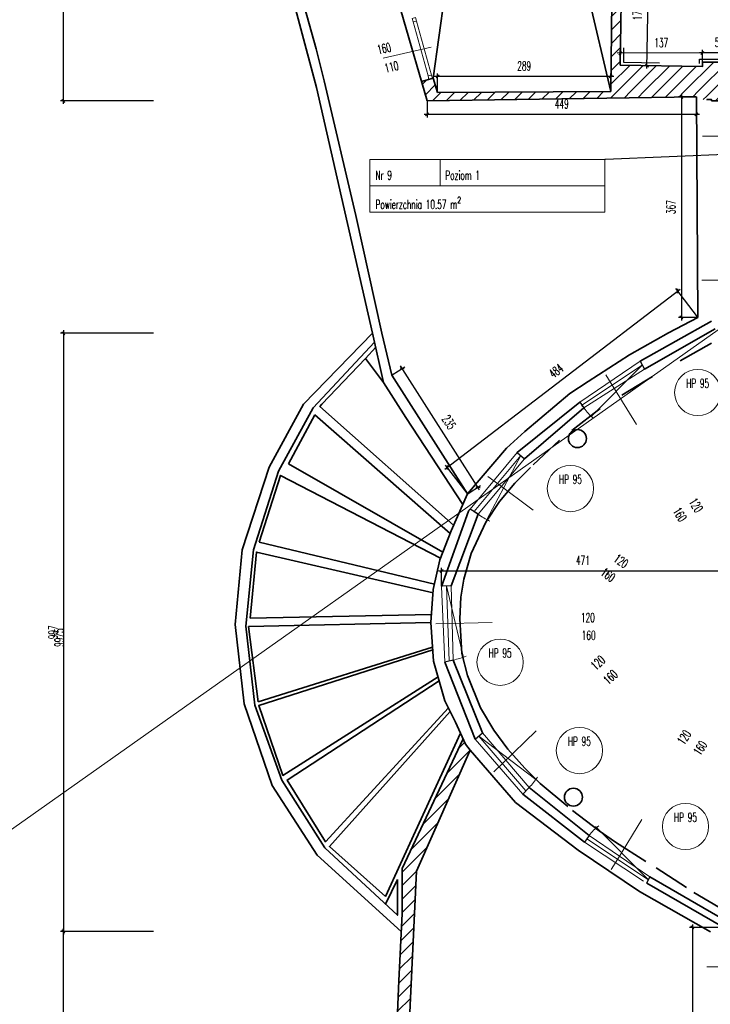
# Model space of a CAD drawing. Header units: millimetres. Extents: x 19887 to 192597, y -14203 to 39042.
# Tile 2 of 256: x 21521 to 22672, y -12069 to -10427. Entities that reach past the tile are written whole.
import ezdxf
from ezdxf import colors
from ezdxf.entities.mleader import LeaderData, LeaderLine
from ezdxf.math import Vec2, Vec3

# ---------------------------------------------------------------- set-up
doc = ezdxf.new("R2010")
doc.units = ezdxf.units.MM
doc.linetypes.add('ACAD_ISO03W100', pattern=[30, 12, -18])
doc.layers.get('Defpoints').update_dxf_attribs({"color": 4})
for name, color, linetype, lineweight in [('Basen_rzut_poziom_1_obrys', 252, 'Continuous', 35), ('Okna', 252, 'Continuous', 5), ('Schody', 252, 'Continuous', 5), ('Tabela', 1, 'Continuous', 0)]:
    doc.layers.add(name, color=color, linetype=linetype, lineweight=lineweight)
for name, color, linetype in [('Opis', 252, 'Continuous'), ('Sufit podwieszany', 252, 'Continuous'), ('Wymiarowanie', 3, 'Continuous'), ('Wypełnienie', 252, 'Continuous')]:
    doc.layers.add(name, color=color, linetype=linetype)
doc.styles.add('ROMANS', font='romans.shx', dxfattribs={"width": 0.6})
doc.styles.get("Standard").update_dxf_attribs({"font": 'arial.ttf'})
doc.dimstyles.new('000001FB70622F18', dxfattribs={"dimtxt": 20, "dimasz": 5, "dimexe": 5, "dimexo": 1, "dimgap": 20, "dimtad": 1, "dimtoh": 1, "dimdec": 0, "dimtxsty": 'Standard', "dimblk": 'OBLIQUE', "dimcen": 0, "dimdle": 5, "dimclrd": 252, "dimclre": 252, "dimclrt": 252, "dimadec": 0, "dimazin": 0, "dimtfac": 1, "dimtdec": 0, "dimtmove": 0, "dimatfit": 3, "dimldrblk": 'OBLIQUE', "dimfxl": 150, "dimfxlon": 1, "dimlwd": 25, "dimlwe": 25, "dimarcsym": 1})
pattern_1 = [(45, (3252.028, -2175.285), (-11.22532, 11.22532), [])]

# ---------------------------------------------------------------- blocks, each defined once
blk = doc.blocks.new('_Oblique')
at = {"color": 0, "linetype": 'ByBlock', "lineweight": -2}
blk.add_line((-0.5, -0.5), (0.5, 0.5), dxfattribs=at)
blk = doc.blocks.new('*D748')
at = {"layer": 'Defpoints', "color": 0}
for p in [(-247.8, -4610), (-247.7, -4625.2), (-190.7, -4625.2)]:
    blk.add_point(p, dxfattribs=at)
at = {"layer": 'Wymiarowanie', "color": 252, "linetype": 'Continuous', "lineweight": 25}
for p, q in [((-185.8, -4609.8), (-252.8, -4610.1)), ((-247.8, -4624.2), (-247.8, -4605)), ((-190.7, -4624.2), (-190.8, -4604.8))]:
    blk.add_line(p, q, dxfattribs=at)
at = {"layer": 'Wymiarowanie', "color": 252, "linetype": 'ByBlock', "lineweight": 25, "xscale": 5, "yscale": 5, "zscale": 5}
for p, rotation in [((-247.8, -4610), 180.2415269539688), ((-190.8, -4609.8), 0.2415269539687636)]:
    blk.add_blockref('_Oblique', p, dxfattribs=dict(at, rotation=rotation))
at = {"layer": 'Wymiarowanie', "color": 252, "insert": (-219.4, -4592.4), "char_height": 15, "attachment_point": 5, "rotation": 0.2415, "style": 'ROMANS'}
blk.add_mtext('57', dxfattribs=at)
blk = doc.blocks.new('*D749')
at = {"layer": 'Defpoints', "color": 0}
for p in [(-384.7, -4610.6), (-247.7, -4625.2), (-384.6, -4630.4)]:
    blk.add_point(p, dxfattribs=at)
at = {"layer": 'Wymiarowanie', "color": 252, "linetype": 'Continuous', "lineweight": 25}
for p, q in [((-242.8, -4610), (-389.7, -4610.6)), ((-384.6, -4629.4), (-384.7, -4605.6)), ((-247.8, -4624.2), (-247.8, -4605))]:
    blk.add_line(p, q, dxfattribs=at)
at = {"layer": 'Wymiarowanie', "color": 252, "linetype": 'ByBlock', "lineweight": 25, "xscale": 5, "yscale": 5, "zscale": 5}
for p, rotation in [((-384.7, -4610.6), 180.2415269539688), ((-247.8, -4610), 0.2415269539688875)]:
    blk.add_blockref('_Oblique', p, dxfattribs=dict(at, rotation=rotation))
at = {"layer": 'Wymiarowanie', "color": 252, "insert": (-316.3, -4592.8), "char_height": 15, "attachment_point": 5, "rotation": 0.2415, "style": 'ROMANS'}
blk.add_mtext('137', dxfattribs=at)
blk = doc.blocks.new('*D750')
at = {"layer": 'Defpoints', "color": 0}
for p in [(-381.8, -4456.7), (-337.3, -4457.4), (-384.6, -4630.4)]:
    blk.add_point(p, dxfattribs=at)
at = {"layer": 'Wymiarowanie', "color": 252, "linetype": 'Continuous', "lineweight": 25}
for p, q in [((-380.8, -4456.7), (-332.3, -4457.5)), ((-340.2, -4636.1), (-337.2, -4452.4)), ((-383.6, -4630.4), (-335.1, -4631.2))]:
    blk.add_line(p, q, dxfattribs=at)
at = {"layer": 'Wymiarowanie', "color": 252, "linetype": 'ByBlock', "lineweight": 25, "xscale": 5, "yscale": 5, "zscale": 5}
for p, rotation in [((-337.3, -4457.4), 89.07739313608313), ((-340.1, -4631.1), 269.0773931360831)]:
    blk.add_blockref('_Oblique', p, dxfattribs=dict(at, rotation=rotation))
at = {"layer": 'Wymiarowanie', "color": 252, "insert": (-356.2, -4544), "char_height": 15, "attachment_point": 5, "rotation": 89.0774, "style": 'ROMANS'}
blk.add_mtext('174', dxfattribs=at)
blk = doc.blocks.new('*D778')
at = {"layer": 'Defpoints', "color": 0}
for p in [(-1313, -417.2), (-336.9, -417.2), (-706.6, -4690.1)]:
    blk.add_point(p, dxfattribs=at)
at = {"layer": 'Wymiarowanie', "color": 252, "linetype": 'Continuous', "lineweight": 25}
for p, q in [((-1163, -417.2), (-1318, -417.2)), ((-1313, -4695.1), (-1313, -412.2)), ((-1163, -4690.1), (-1318, -4690.1))]:
    blk.add_line(p, q, dxfattribs=at)
at = {"layer": 'Wymiarowanie', "color": 252, "linetype": 'ByBlock', "lineweight": 25, "xscale": 5, "yscale": 5, "zscale": 5}
for p, rotation in [((-1313, -417.2), 90.00000000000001), ((-1313, -4690.1), 270)]:
    blk.add_blockref('_Oblique', p, dxfattribs=dict(at, rotation=rotation))
at = {"layer": 'Wymiarowanie', "color": 252, "insert": (-1330.5, -2553.6), "char_height": 15, "attachment_point": 5, "rotation": 90, "style": 'ROMANS'}
blk.add_mtext('4273', dxfattribs=at)
blk = doc.blocks.new('*D935')
at = {"layer": 'Defpoints', "color": 0}
for p in [(-211.8, -6067.9), (-264.5, -6418), (-209.7, -6418)]:
    blk.add_point(p, dxfattribs=at)
at = {"layer": 'Wymiarowanie', "color": 252, "linetype": 'Continuous', "lineweight": 25}
for p, q in [((-212.8, -6067.9), (-269.5, -6067.9)), ((-264.5, -6062.9), (-264.5, -6423)), ((-210.7, -6418), (-269.5, -6418))]:
    blk.add_line(p, q, dxfattribs=at)
at = {"layer": 'Wymiarowanie', "color": 252, "linetype": 'ByBlock', "lineweight": 25, "xscale": 5, "yscale": 5, "zscale": 5}
for p, rotation in [((-264.5, -6067.9), 90.00000000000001), ((-264.5, -6418), 270)]:
    blk.add_blockref('_Oblique', p, dxfattribs=dict(at, rotation=rotation))
at = {"layer": 'Wymiarowanie', "color": 252, "insert": (-282, -6242.9), "char_height": 15, "attachment_point": 5, "rotation": 90, "style": 'ROMANS'}
blk.add_mtext('350', dxfattribs=at)
blk = doc.blocks.new('*D934')
at = {"layer": 'Defpoints', "color": 0}
for p in [(-706.6, -4690.1), (-257.6, -4683.4), (-706.6, -4712.4)]:
    blk.add_point(p, dxfattribs=at)
at = {"layer": 'Wymiarowanie', "color": 252, "linetype": 'Continuous', "lineweight": 25}
for p, q in [((-706.6, -4691.1), (-706.6, -4717.4)), ((-257.6, -4684.4), (-257.6, -4717.4)), ((-252.6, -4712.4), (-711.6, -4712.4))]:
    blk.add_line(p, q, dxfattribs=at)
at = {"layer": 'Wymiarowanie', "color": 252, "linetype": 'ByBlock', "lineweight": 25, "xscale": 5, "yscale": 5, "zscale": 5, "rotation": 180}
blk.add_blockref('_Oblique', (-706.6, -4712.4), dxfattribs=at)
at = {"layer": 'Wymiarowanie', "color": 252, "linetype": 'ByBlock', "lineweight": 25, "xscale": 5, "yscale": 5, "zscale": 5}
blk.add_blockref('_Oblique', (-257.6, -4712.4), dxfattribs=at)
at = {"layer": 'Wymiarowanie', "color": 252, "insert": (-482.1, -4694.9), "char_height": 15, "attachment_point": 5, "style": 'ROMANS'}
blk.add_mtext('449', dxfattribs=at)
blk = doc.blocks.new('*D947')
at = {"layer": 'Defpoints', "color": 0}
for p in [(-257.6, -4683.4), (-282.8, -5050.9), (-255.2, -5050.9)]:
    blk.add_point(p, dxfattribs=at)
at = {"layer": 'Wymiarowanie', "color": 252, "linetype": 'Continuous', "lineweight": 25}
for p, q in [((-282.8, -4678.4), (-282.8, -5055.9)), ((-258.6, -4683.4), (-287.8, -4683.4)), ((-256.2, -5050.9), (-287.8, -5050.9))]:
    blk.add_line(p, q, dxfattribs=at)
at = {"layer": 'Wymiarowanie', "color": 252, "linetype": 'ByBlock', "lineweight": 25, "xscale": 5, "yscale": 5, "zscale": 5}
for p, rotation in [((-282.8, -4683.4), 90.00000000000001), ((-282.8, -5050.9), 270)]:
    blk.add_blockref('_Oblique', p, dxfattribs=dict(at, rotation=rotation))
at = {"layer": 'Wymiarowanie', "color": 252, "insert": (-300.3, -4867.1), "char_height": 15, "attachment_point": 5, "rotation": 90, "style": 'ROMANS'}
blk.add_mtext('367', dxfattribs=at)
blk = doc.blocks.new('*D946')
at = {"layer": 'Defpoints', "color": 0}
for p in [(-288.9, -5006.9), (-255.2, -5050.9), (-639.3, -5345)]:
    blk.add_point(p, dxfattribs=at)
at = {"layer": 'Wymiarowanie', "color": 252, "linetype": 'Continuous', "lineweight": 25}
for p, q in [((-676.9, -5304.1), (-284.9, -5003.8)), ((-255.8, -5050.1), (-292, -5002.9)), ((-639.9, -5344.2), (-676, -5297.1))]:
    blk.add_line(p, q, dxfattribs=at)
at = {"layer": 'Wymiarowanie', "color": 252, "linetype": 'ByBlock', "lineweight": 25, "xscale": 5, "yscale": 5, "zscale": 5}
for p, rotation in [((-288.9, -5006.9), 37.45126171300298), ((-673, -5301.1), 217.451261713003)]:
    blk.add_blockref('_Oblique', p, dxfattribs=dict(at, rotation=rotation))
at = {"layer": 'Wymiarowanie', "color": 252, "insert": (-491.6, -5140.1), "char_height": 15, "attachment_point": 5, "rotation": 37.4513, "style": 'ROMANS'}
blk.add_mtext('484', dxfattribs=at)
blk = doc.blocks.new('*D944')
at = {"layer": 'Defpoints', "color": 0}
for p in [(-748.2, -5136.1), (-765.5, -5147.2), (-639.3, -5345)]:
    blk.add_point(p, dxfattribs=at)
at = {"layer": 'Wymiarowanie', "color": 252, "linetype": 'Continuous', "lineweight": 25}
for p, q in [((-764.7, -5146.7), (-744, -5133.4)), ((-619.3, -5338.2), (-750.9, -5131.9)), ((-638.4, -5344.5), (-617.7, -5331.3))]:
    blk.add_line(p, q, dxfattribs=at)
at = {"layer": 'Wymiarowanie', "color": 252, "linetype": 'ByBlock', "lineweight": 25, "xscale": 5, "yscale": 5, "zscale": 5}
for p, rotation in [((-748.2, -5136.1), 122.5451466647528), ((-621.9, -5334), 302.5451466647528)]:
    blk.add_blockref('_Oblique', p, dxfattribs=dict(at, rotation=rotation))
at = {"layer": 'Wymiarowanie', "color": 252, "insert": (-670.3, -5225.6), "char_height": 15, "attachment_point": 5, "rotation": 302.5451, "style": 'ROMANS'}
blk.add_mtext('235', dxfattribs=at)
blk = doc.blocks.new('*D940')
at = {"layer": 'Defpoints', "color": 0}
for p in [(-797.7, -5077.2), (-1313, -6074.7), (-749.9, -6074.7)]:
    blk.add_point(p, dxfattribs=at)
at = {"layer": 'Wymiarowanie', "color": 252, "linetype": 'Continuous', "lineweight": 25}
for p, q in [((-1313, -5072.2), (-1313, -6079.7)), ((-1163, -5077.2), (-1318, -5077.2)), ((-1163, -6074.7), (-1318, -6074.7))]:
    blk.add_line(p, q, dxfattribs=at)
at = {"layer": 'Wymiarowanie', "color": 252, "linetype": 'ByBlock', "lineweight": 25, "xscale": 5, "yscale": 5, "zscale": 5}
for p, rotation in [((-1313, -5077.2), 90.00000000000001), ((-1313, -6074.7), 270)]:
    blk.add_blockref('_Oblique', p, dxfattribs=dict(at, rotation=rotation))
at = {"layer": 'Wymiarowanie', "color": 252, "insert": (-1330.5, -5575.9), "char_height": 15, "attachment_point": 5, "rotation": 90, "style": 'ROMANS'}
blk.add_mtext('997', dxfattribs=at)
blk = doc.blocks.new('*D939')
at = {"layer": 'Defpoints', "color": 0}
for p in [(-211.3, -5473.6), (-682.5, -5499.1), (-211.3, -6055.1)]:
    blk.add_point(p, dxfattribs=at)
at = {"layer": 'Wymiarowanie', "color": 252, "linetype": 'Continuous', "lineweight": 25}
for p, q in [((-687.5, -5473.6), (-206.3, -5473.6)), ((-682.5, -5498.1), (-682.5, -5468.6)), ((-211.3, -5623.6), (-211.3, -5468.6))]:
    blk.add_line(p, q, dxfattribs=at)
at = {"layer": 'Wymiarowanie', "color": 252, "linetype": 'ByBlock', "lineweight": 25, "xscale": 5, "yscale": 5, "zscale": 5, "rotation": 180}
blk.add_blockref('_Oblique', (-682.5, -5473.6), dxfattribs=at)
at = {"layer": 'Wymiarowanie', "color": 252, "linetype": 'ByBlock', "lineweight": 25, "xscale": 5, "yscale": 5, "zscale": 5}
blk.add_blockref('_Oblique', (-211.3, -5473.6), dxfattribs=at)
at = {"layer": 'Wymiarowanie', "color": 252, "insert": (-446.9, -5456.1), "char_height": 15, "attachment_point": 5, "style": 'ROMANS'}
blk.add_mtext('471', dxfattribs=at)
blk = doc.blocks.new('*D959')
at = {"layer": 'Defpoints', "color": 0}
for p in [(-1313, -6074.7), (-749.9, -6074.7), (-765.1, -6421.3)]:
    blk.add_point(p, dxfattribs=at)
at = {"layer": 'Wymiarowanie', "color": 252, "linetype": 'Continuous', "lineweight": 25}
for p, q in [((-1313, -6426.3), (-1313, -6069.7)), ((-1163, -6074.7), (-1318, -6074.7)), ((-1163, -6421.3), (-1318, -6421.3))]:
    blk.add_line(p, q, dxfattribs=at)
at = {"layer": 'Wymiarowanie', "color": 252, "linetype": 'ByBlock', "lineweight": 25, "xscale": 5, "yscale": 5, "zscale": 5}
for p, rotation in [((-1313, -6074.7), 90.00000000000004), ((-1313, -6421.3), 270.0000000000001)]:
    blk.add_blockref('_Oblique', p, dxfattribs=dict(at, rotation=rotation))
at = {"layer": 'Wymiarowanie', "color": 252, "insert": (-1330.5, -6248), "char_height": 15, "attachment_point": 5, "rotation": 90, "style": 'ROMANS'}
blk.add_mtext('347', dxfattribs=at)
blk = doc.blocks.new('*D1016')
at = {"layer": 'Defpoints', "color": 0}
for p in [(-689.1, -4649.2), (-689.1, -4676.2), (-400.4, -4674.2)]:
    blk.add_point(p, dxfattribs=at)
at = {"layer": 'Wymiarowanie', "color": 252, "linetype": 'Continuous', "lineweight": 25}
for p, q in [((-689.1, -4675.2), (-689.1, -4644.2)), ((-400.4, -4673.2), (-400.4, -4644.2)), ((-395.4, -4649.2), (-694.1, -4649.2))]:
    blk.add_line(p, q, dxfattribs=at)
at = {"layer": 'Wymiarowanie', "color": 252, "linetype": 'ByBlock', "lineweight": 25, "xscale": 5, "yscale": 5, "zscale": 5, "rotation": 180}
blk.add_blockref('_Oblique', (-689.1, -4649.2), dxfattribs=at)
at = {"layer": 'Wymiarowanie', "color": 252, "linetype": 'ByBlock', "lineweight": 25, "xscale": 5, "yscale": 5, "zscale": 5}
blk.add_blockref('_Oblique', (-400.4, -4649.2), dxfattribs=at)
at = {"layer": 'Wymiarowanie', "color": 252, "insert": (-544.8, -4631.7), "char_height": 15, "attachment_point": 5, "style": 'ROMANS'}
blk.add_mtext('289', dxfattribs=at)
blk = doc.blocks.new('G$CF5E15B28')
at = {"layer": 'Wypełnienie'}
h = blk.add_hatch(dxfattribs=at)
h.set_pattern_fill('ANSI31', color=253, scale=5, angle=90)
h.set_pattern_definition(pattern_1)
h.paths.add_polyline_path([(1315.6, -6425.8), (1315.6, -6421.3), (83.7, -6430.3), (-170.6, -6431), (-170.6, -6417.4), (-209.7, -6418), (-209.7, -6396.4), (-210.8, -6396.4), (-210.8, -6392), (-220.5, -6392), (-220.5, -6393.7), (-226.3, -6393.7), (-226.3, -6417), (-554.5, -6419.4), (-565.6, -6419.5), (-574.8, -6475.5), (-569.1, -6475.5), (-563.1, -6462.5), (-558.1, -6475.5), (-553.1, -6488.5), (-548.1, -6475.5), (-543.1, -6475.5), (-219.9, -6473.5), (-219.8, -6505.6), (-214.1, -6505.6), (-208.1, -6492.6), (-203.1, -6505.6), (-198.1, -6518.6), (-193.1, -6505.6), (-185.6, -6505.2), (-185.7, -6473.2), (292.8, -6469.2), (293, -6507.3), (295.7, -6507.3), (298.7, -6500.9), (301.1, -6507.3), (303.6, -6513.6), (306, -6507.3), (309.2, -6507.1), (309.2, -6469.1), (787.3, -6462.7), (787.3, -6507.3), (789.2, -6507.3), (792.1, -6500.9), (794.6, -6507.3), (797, -6513.6), (799.5, -6507.3), (802.6, -6507.1), (802.6, -6461.9), (1315.6, -6459.9)])
h.paths.add_polyline_path([(1592, -6423.6), (1496.3, -6423.6), (1496.3, -6444.3), (1483.9, -6444.3), (1483.9, -6456), (1438.3, -6456), (1438.3, -6451.3), (1392.8, -6451.3), (1392.8, -6445.2), (1383, -6445.2), (1383, -6425.8), (1315.6, -6425.8), (1315.6, -6459.9), (1348.9, -6459.9), (1348.9, -6479.3), (1358.7, -6479.3), (1358.7, -6485.5), (1404.2, -6485.5), (1404.2, -6490.1), (1510.2, -6490.1), (1510.1, -6525.5), (1515.8, -6525.5), (1521.7, -6512.5), (1526.7, -6525.5), (1531.7, -6538.5), (1536.7, -6525.5), (1544.3, -6525.1), (1544.3, -6473), (1561.8, -6473), (1561.8, -6455.9), (1592, -6457)])
h.paths.add_polyline_path([(-724.6, -5974), (-634.7, -5772.6), (-642.5, -5762.3), (-646.6, -5753.4), (-748.5, -5969.9), (-748.5, -6044.9), (-753.7, -6157), (-765.1, -6421.3), (-745.4, -6421.7)])
h.paths.add_polyline_path([(108.9, -4624), (80.7, -4624), (81.6, -4637.3), (-190.7, -4637.9), (-190.7, -4625.2), (-247.7, -4625.2), (-247.7, -4632.7), (-384.6, -4630.4), (-381.8, -4456.7), (-409.3, -4456.7), (-408.3, -4356), (-380.3, -4356.4), (-374.8, -3966), (-403.4, -3966), (-402, -3864.7), (-374.3, -3865.4), (-368, -3433.4), (-397.8, -3433.7), (-397.3, -3383.2), (-413.3, -3383), (-413.9, -3449.9), (-384.3, -3449.6), (-390, -3849), (-417.7, -3848.3), (-419.6, -3982), (-391, -3982), (-396.1, -4340.2), (-424.1, -4339.8), (-425.4, -4472.6), (-398, -4472.7), (-400.2, -4658.2), (-400.4, -4668.2), (-400.4, -4674.2), (-240.5, -4673.1), (-240.5, -4687.8), (-232.4, -4687.8), (-232.4, -4689.7), (-212.4, -4689.7), (-212.4, -4685.8), (-210.5, -4685.8), (-210.5, -4664.4), (108.9, -4664.4)])
h = blk.add_hatch(dxfattribs=at)
h.set_pattern_fill('ANSI31', color=253, scale=5, angle=90)
h.set_pattern_definition(pattern_1)
h.paths.add_polyline_path([(-257.6, -4683.4), (-257.6, -4687.9), (-240.4, -4687.8), (-240.5, -4673.1), (-689.1, -4676.2), (-696.3, -4652.1), (-715.9, -4657.7), (-706.6, -4690.1)])
at = {"layer": 'Basen_rzut_poziom_1_obrys', "color": 253}
for p, q in [((-400.4, -4674.2, 0), (-924.7, -2459.4, 0)), ((-696.3, -4652.1, 0), (-395.6, -2459.5, 0)), ((-351.7, -5123.7, 0), (-232.5, -5057.1, 0)), ((-344.4, -5137, 0), (-226.7, -5070, 0)), ((-556.8, -5276, 0), (-452.1, -5192, 0)), ((-544.2, -5286.8, 0), (-445.2, -5201.9, 0)), ((-682.5, -5499.5, 0), (-637.8, -5374.1, 0)), ((-621.8, -5378.9, 0), (-666.5, -5498.4, 0)), ((-626.5, -5754.1, 0), (-676.9, -5625.5, 0)), ((-663.4, -5622.3, 0), (-614.3, -5743.6, 0)), ((-536.8, -5834.5, 0), (-436.3, -5914.6, 0)), ((-444.5, -5926, 0), (-547.2, -5845.7, 0)), ((-335.2, -5983.4, 0), (-211.3, -6055.1, 0)), ((-211.8, -6067.9, 0), (-340.5, -5994, 0))]:
    blk.add_line(p, q, dxfattribs=at)
at = {"layer": 'Basen_rzut_poziom_1_obrys', "color": 253, "elevation": 0}
for points in [[(-797.7, -5077.2), (-891.2, -4667.6), (-949.8, -4446.4)], [(-706.6, -4690.1), (-825.2, -4282.3), (-869.4, -4118.4), (-895, -3986.9), (-914.3, -3873.6), (-939.7, -3645.2), (-947.6, -3496.5), (-949.4, -3386.6), (-950.2, -3213.9), (-951.2, -2889.3), (-950.3, -2580.4), (-944.5, -2342.8), (-941, -2239), (-941, -2239)], [(-359.8, -2443.8), (-359.8, -2529), (-387.2, -2529), (-388.6, -2629.2), (-360.4, -2629.1), (-363.9, -3067.5), (-391.3, -3066.9), (-392.6, -3167.8), (-365.3, -3167.8), (-366.8, -3333.6), (-396.8, -3332.7), (-397.8, -3433.7), (-368, -3433.4), (-374.3, -3865.4), (-402, -3864.7), (-403.4, -3966), (-374.8, -3966), (-380.3, -4356.4), (-408.3, -4356), (-409.3, -4456.7), (-381.8, -4456.7), (-384.6, -4630.4)], [(-375.8, -2459.5), (-375.8, -2513), (-403, -2513), (-404.8, -2645.3), (-376.6, -2645.2), (-379.8, -3051.2), (-407.1, -3050.6), (-408.9, -3183.8), (-381.5, -3183.8), (-382.7, -3317.1), (-412.6, -3316.2), (-413.9, -3449.9), (-384.3, -3449.6), (-390, -3849), (-417.7, -3848.3), (-419.6, -3982), (-391, -3982), (-396.1, -4340.2), (-424.1, -4339.8), (-425.4, -4472.6), (-398, -4472.7), (-400.4, -4674.2)], [(-1106.1, -3459.8), (-1074.6, -3744.6), (-1059.9, -3881.1), (-1047.2, -3980.9), (-1036.7, -4073.7), (-986.3, -4261.3), (-923.6, -4487.6), (-891.7, -4603), (-878.2, -4656.7), (-825.7, -4881.2), (-782.3, -5077.2), (-765.5, -5147.2)], [(-384.6, -4630.4), (-247.7, -4632.7), (-247.7, -4625.2), (-190.7, -4625.2), (-190.7, -4637.9), (81.6, -4637.3), (80.7, -4624), (108.9, -4624)], [(-716, -4657.8), (-696.3, -4652.1), (-689.1, -4676.2)], [(-689.1, -4676.2), (-400.4, -4674.2)], [(-706.6, -4690.1), (-257.6, -4683.4)], [(-257.6, -4683.4), (-255.2, -5050.9), (-304, -5076.8), (-369.1, -5113.1), (-438.2, -5157.6), (-468.7, -5177.9), (-543.9, -5241.1), (-574.5, -5269), (-639.3, -5345)], [(-212.4, -4689.7), (-232.4, -4689.7), (-232.4, -4687.8), (-240.5, -4687.8), (-240.5, -4687.8)], [(-797.7, -5077.2), (-912.7, -5195.5), (-969.8, -5300.5), (-1014.9, -5438.2), (-1026.6, -5562.8), (-1011.6, -5695), (-964.9, -5831.1), (-889.8, -5947.4), (-749.9, -6074.7)], [(-797.7, -5077.2), (-779.4, -5159.3), (-742.4, -5217.7), (-647.1, -5362.6)], [(-1008.6, -5565.5), (-996.1, -5438.3), (-954.2, -5307.3), (-896.6, -5201.9), (-794.4, -5092)], [(-809.2, -5119.3), (-792.4, -5100.8)], [(-881.9, -5195.7), (-809.2, -5119.3)], [(-809.2, -5119.3), (-779.4, -5159.3)], [(-765.5, -5147.2), (-639.3, -5345)], [(-881.9, -5195.7), (-885.3, -5199.5), (-662.6, -5397.5)], [(-938, -5294.9), (-894, -5213.1)], [(-894, -5213.1), (-668.4, -5411)], [(-680.7, -5442.3), (-938, -5294.9)], [(-986.5, -5425.4), (-950.8, -5314.4), (-684.6, -5452.5)], [(-639.3, -5345), (-666.6, -5406.5), (-685.7, -5455.2), (-696.3, -5504.3), (-700.4, -5559.6), (-696.1, -5624), (-677, -5690), (-659.5, -5725.6), (-642.5, -5762.3), (-634.7, -5772.6)], [(-986.5, -5425.4), (-694.4, -5495.7)], [(-1001.5, -5552.2), (-991.1, -5442.3), (-696.7, -5510.1)], [(-1001.5, -5552.2), (-699.4, -5546.3)], [(-700.4, -5559.6), (-1004.5, -5566.3)], [(-1008.6, -5565.5), (-993.7, -5697.3), (-948.8, -5822.5), (-877.4, -5935.2), (-756.2, -6047.6), (-756.2, -5988)], [(-988.3, -5691.8), (-1004.5, -5566.3)], [(-988.3, -5691.8), (-697.7, -5600.5)], [(-697.3, -5605.4), (-987.3, -5698), (-947, -5814.6), (-688.5, -5650)], [(-686.5, -5657), (-940.1, -5822.3), (-876.3, -5925.2), (-671.1, -5702)], [(-668.3, -5707.8), (-869.4, -5932.9), (-776.2, -6016.5)], [(-651, -5743.9), (-776.2, -6016.5)], [(-765.1, -6421.3), (-753.7, -6157), (-748.5, -6044.9), (-748.5, -5969.9), (-646.6, -5753.4)], [(-634.7, -5772.6), (-724.6, -5974), (-745.4, -6421.7), (-745.4, -6421.7)], [(-634.7, -5772.6), (-559.1, -5859.9), (-455.1, -5939.1), (-352.6, -6007.9), (-234.1, -6075.1)], [(-775.9, -6029.3), (-756.2, -5988)]]:
    blk.add_lwpolyline(points, dxfattribs=at)
at = {"layer": 'Basen_rzut_poziom_1_obrys', "color": 253, "linetype": 'ACAD_ISO03W100', "ltscale": 5, "elevation": 0}
blk.add_lwpolyline([(-232.3, -5093.8), (-330.9, -5149.5), (-418.1, -5202.7), (-485.9, -5255.8), (-534.3, -5301.1), (-560.5, -5327.5), (-585.9, -5357.9), (-608.7, -5392.1), (-633.1, -5444.5), (-645.4, -5487.1), (-650.3, -5517.4), (-652.3, -5553.3), (-648.5, -5611.1), (-639.6, -5648.2), (-617.6, -5701.6), (-595.6, -5739), (-572.1, -5770.6), (-543.8, -5802.5), (-518.4, -5827.9), (-464.2, -5873), (-419.8, -5906.7), (-392.6, -5925.6), (-324.6, -5968.8), (-262.1, -6009.5), (-210.8, -6039.6)], dxfattribs=at)
at = {"layer": 'Basen_rzut_poziom_1_obrys', "color": 253}
for centre in [(-456.1, -5252.9, 0), (-462.8, -5850.8, 0)]:
    blk.add_circle(centre, 15, dxfattribs=at)
at = {"layer": 'Okna', "color": 253}
for p, q in [((-452.1, -5192, 0), (-351.7, -5123.7, 0)), ((-344.4, -5137, 0), (-445.2, -5201.9, 0)), ((-634.9, -5370.6, 0), (-556.8, -5276, 0)), ((-621.8, -5378.9, 0), (-544.2, -5286.8, 0)), ((-666.5, -5498.4, 0), (-663.4, -5622.3, 0)), ((-676.9, -5625.5, 0), (-682.5, -5499.5, 0)), ((-614.3, -5743.6, 0), (-536.8, -5834.5, 0)), ((-547.2, -5845.7, 0), (-626.5, -5754.1, 0)), ((-345.7, -5991, 0), (-444.5, -5926, 0)), ((-436.3, -5914.6, 0), (-335.2, -5983.4, 0))]:
    blk.add_line(p, q, dxfattribs=at)
at = {"layer": 'Okna', "color": 253, "extrusion": (1.61893e-07, 8.64548e-08, 1), "elevation": 0}
for points in [[(-731.6, -4552.5), (-725.8, -4551), (-724.3, -4556.8), (-730.1, -4558.3)], [(-705.1, -4648.4), (-699.3, -4646.8), (-697.8, -4652.7), (-703.6, -4654.2)]]:
    blk.add_lwpolyline(points, close=True, dxfattribs=at)
at = {"layer": 'Okna', "color": 253, "elevation": 0}
for points in [[(-705.1, -4648.4), (-730.1, -4558.3)], [(-699.3, -4646.8), (-724.3, -4556.8)], [(-780.1, -4618.6), (-699.7, -4600.4)], [(-217.6, -4748.6), (-247.6, -4748.6)], [(-218.4, -4988.8), (-248.4, -4988.8)], [(-448.7, -5197), (-348, -5130.3)], [(-433, -5216.1), (-348, -5130.3)], [(-408.7, -5146.5), (-357.6, -5229.7)], [(-628.3, -5374.7), (-550.5, -5281.4)], [(-607.2, -5388.1), (-550.5, -5281.4)], [(-589.4, -5328.1), (-605.5, -5316.2)], [(-589.4, -5328.1), (-529.6, -5372.3)], [(-674.5, -5498.7), (-670.1, -5623.9)], [(-674.5, -5498.7), (-645.8, -5618.1)], [(-692.3, -5561.6), (-598.4, -5559.4)], [(-581.2, -5794.5), (-524.6, -5740.4)], [(-620.4, -5748.8), (-542, -5840.1)], [(-620.4, -5748.8), (-525.4, -5821.5)], [(-581.2, -5794.5), (-595.6, -5808.3)], [(-389.1, -5954.5), (-348.5, -5888.1)], [(-425.9, -5899.9), (-337.8, -5988.7)], [(-440.4, -5920.3), (-337.8, -5988.7)], [(-389.1, -5954.5), (-399.6, -5971.6)], [(-210.4, -6133.5), (-240.4, -6133.5)]]:
    blk.add_lwpolyline(points, dxfattribs=at)
at = {"layer": 'Okna', "color": 253}
for centre in [(-255.5, -5176.1, 0), (-467.7, -5336.2, 0), (-584.9, -5625.8, 0), (-452.8, -5773, 0), (-275.9, -5899.7, 0)]:
    blk.add_circle(centre, 38.6, dxfattribs=at)
for centre, radius, start, end in [((-348, -5130.3, 0), 120.7, 216.3449, 227.6366), ((-547.8, -5277.8, 0), 125.2, 233.8131, 244.3558), ((-710.7, -5418.3, 0), 209.4, 283.0521, 289.3318), ((-605.1, -5763.3, 0), 98.7, 313.7793, 326.7655), ((-378.5, -5955.8, 0), 71.1, 126.2336, 144.5576)]:
    blk.add_arc(centre, radius, start, end, dxfattribs=at)
at = {"layer": 'Opis', "color": 253}
for p, q in [((-351.7, -5123.7, 0), (-344.4, -5137, 0)), ((-637.8, -5374.1, 0), (-634.9, -5370.6, 0)), ((-666.5, -5498.4, 0), (-682.5, -5499.1, 0)), ((-663.4, -5622.3, 0), (-676.9, -5625.5, 0))]:
    blk.add_line(p, q, dxfattribs=at)
at = {"layer": 'Opis', "color": 253, "elevation": 0}
for points in [[(-452.1, -5192), (-445.2, -5201.9)], [(-446.9, -5199.6), (-448.7, -5197)], [(-556.8, -5276), (-544.2, -5286.8)], [(-621.8, -5378.9), (-634.9, -5370.6)], [(-628.3, -5374.7), (-621.8, -5378.9)], [(-626.5, -5754.1), (-614.3, -5743.6)], [(-547.2, -5845.7), (-536.8, -5834.5)], [(-436.3, -5914.6), (-444.5, -5926)], [(-340.5, -5994), (-335.2, -5983.4)]]:
    blk.add_lwpolyline(points, dxfattribs=at)
at = {"layer": 'Sufit podwieszany', "color": 253, "linetype": 'ACAD_ISO03W100', "ltscale": 5, "elevation": 0}
for points in [[(-354.8, -2438.8), (-354.8, -2534), (-382.2, -2534), (-383.5, -2624.2), (-355.4, -2624.1), (-359, -3072.6), (-386.4, -3072), (-387.6, -3162.8), (-360.3, -3162.8), (-361.9, -3338.7), (-391.8, -3337.8), (-392.7, -3428.6), (-363, -3428.3), (-369.3, -3870.6), (-397, -3869.8), (-398.3, -3961), (-369.7, -3961), (-375.4, -4361.5), (-403.3, -4361.1), (-404.2, -4451.7), (-376.7, -4451.7), (-379.5, -4625.5)], [(-379.5, -4625.5), (-252.7, -4627.6), (-252.7, -4620.2), (-190.8, -4620.2)]]:
    blk.add_lwpolyline(points, dxfattribs=at)
at = {"layer": 'Tabela', "color": 253, "elevation": 0}
blk.add_lwpolyline([(-802.3, -4787.7), (-410.4, -4787.7), (-410.4, -4875.7), (-802.3, -4875.7)], close=True, dxfattribs=at)
for points in [[(-684.7, -4787.7), (-684.7, -4831.7)], [(-802.3, -4831.7), (-410.4, -4831.7)]]:
    blk.add_lwpolyline(points, dxfattribs=at)
at = {"layer": 'Okna', "color": 253, "char_height": 15, "style": 'ROMANS'}
for s, insert, width, attachment_point, rotation in [('160', (-791.4, -4597.7, 0), 335.754, 1, 12.7636), ('110', (-779, -4628.4, 0), 335.754, 1, 12.7636), ('120', (-246, -5370.1, 0), 190.296, 3, 301.0137), ('160', (-273, -5385.5, 0), 190.296, 3, 301.0137), ('120', (-369.5, -5457.5, 0), 190.296, 3, 324.7544), ('160', (-391.2, -5480.7, 0), 190.296, 3, 324.7544), ('120', (-427, -5543.9, 0), 190.296, 3, 359.6145), ('160', (-425.7, -5573.4, 0), 190.296, 3, 359.6145), ('120', (-418.4, -5613.3, 0), 190.296, 3, 42.456), ('160', (-397.6, -5637.2, 0), 190.296, 3, 42.456), ('120', (-278.2, -5737.2, 0), 190.296, 3, 56.6255), ('160', (-251.3, -5755.2, 0), 190.296, 3, 56.6255)]:
    blk.add_mtext(s, dxfattribs=dict(at, insert=insert, width=width, attachment_point=attachment_point, rotation=rotation))
at = {"layer": 'Okna', "color": 253, "char_height": 15, "width": 157.291, "attachment_point": 1, "style": 'ROMANS'}
for insert in [(-274.7, -5153.3, 0), (-486.8, -5313.4, 0), (-604, -5603, 0), (-471.9, -5750.2, 0), (-295, -5876.9, 0)]:
    blk.add_mtext('HP 95', dxfattribs=dict(at, insert=insert))
at = {"layer": 'Tabela', "color": 253, "char_height": 15, "width": 61580.813, "attachment_point": 1, "style": 'ROMANS'}
for s, insert in [('Nr 9', (-792.7, -4806.3, 0)), ('Poziom 1', (-676.3, -4806.3, 0)), ('\\A1;Powierzchnia 10.57 m{\\H0.7x;\\S2^ ;}', (-792.7, -4850, 0))]:
    blk.add_mtext(s, dxfattribs=dict(at, insert=insert))
at = {"layer": 'Wymiarowanie', "color": 253, "insert": (-1320.1, -5584.8, 0), "char_height": 15, "attachment_point": 5, "rotation": 90, "style": 'ROMANS'}
blk.add_mtext('9975', dxfattribs=at)
at = {"layer": 'Wymiarowanie', "color": 253}
for base, p1, p2, angle, override, picture, middle in [((-1313, -417.2, 0), (-706.6, -4690.1, 0), (-336.9, -417.2, 0), 90, {"dimtxt": 15, "dimgap": 10, "dimtxsty": 'ROMANS'}, '*D778', (-1330.5, -2553.6, 0)), ((-384.7, -4610.6, 0), (-247.7, -4625.2, 0), (-384.6, -4630.4, 0), 0.2415, {"dimtxt": 15, "dimgap": 10, "dimtxsty": 'ROMANS', "dimtmove": 1}, '*D749', (-316.3, -4592.8, 0)), ((-247.8, -4610, 0), (-190.7, -4625.2, 0), (-247.7, -4625.2, 0), 0.2415, {"dimtxt": 15, "dimgap": 10, "dimtxsty": 'ROMANS', "dimtmove": 1}, '*D748', (-219.4, -4592.4, 0)), ((-689.1, -4649.2, 0), (-400.4, -4674.2, 0), (-689.1, -4676.2, 0), 0, {"dimtxt": 15, "dimgap": 10, "dimtxsty": 'ROMANS'}, '*D1016', (-544.8, -4631.7, 0)), ((-282.8101, -5050.8573, 0), (-257.6356, -4683.3908, 0), (-255.2352, -5050.8573, 0), 90, {"dimtxt": 15, "dimgap": 10, "dimtxsty": 'ROMANS'}, '*D947', (-300.3101, -4867.124, 0)), ((-706.6, -4712.4, 0), (-257.6, -4683.4, 0), (-706.6, -4690.1, 0), 0, {"dimtxt": 15, "dimgap": 10, "dimtxsty": 'ROMANS'}, '*D934', (-482.1, -4694.9, 0)), ((-1312.9733, -6074.6666, 0), (-797.6679, -5077.2012, 0), (-749.9056, -6074.6666, 0), 90, {"dimtxt": 15, "dimgap": 10, "dimtxsty": 'ROMANS'}, '*D940', (-1330.4733, -5575.9339, 0)), ((-211.3, -5473.6, 0), (-682.5, -5499.1, 0), (-211.3, -6055.1, 0), 0, {"dimtxt": 15, "dimgap": 10, "dimtxsty": 'ROMANS'}, '*D939', (-446.9, -5456.1, 0)), ((-1313, -6074.7, 0), (-765.1, -6421.3, 0), (-749.9, -6074.7, 0), 90, {"dimtxt": 15, "dimgap": 10, "dimtxsty": 'ROMANS'}, '*D959', (-1330.5, -6248, 0)), ((-264.5, -6418, 0), (-211.8, -6067.9, 0), (-209.7, -6418, 0), 90, {"dimtxt": 15, "dimgap": 10, "dimtxsty": 'ROMANS'}, '*D935', (-282, -6242.9, 0))]:
    dim = blk.add_linear_dim(base=base, p1=p1, p2=p2, angle=angle, dimstyle='000001FB70622F18', override=override, dxfattribs=at)
    dim.commit()
    dim.dimension.update_dxf_attribs({"geometry": picture, "text_midpoint": middle})
for p1, p2, distance, picture, middle in [((-384.6, -4630.4, 0), (-381.8, -4456.7, 0), -44.5, '*D750', (-356.2, -4544, 0)), ((-639.3, -5345, 0), (-255.2, -5050.9, 0), 55.4, '*D946', (-491.6, -5140.1, 0)), ((-639.3, -5345, 0), (-765.5, -5147.2, 0), -20.6, '*D944', (-670.3, -5225.6, 0))]:
    dim = blk.add_aligned_dim(p1=p1, p2=p2, distance=distance, dimstyle='000001FB70622F18', override={"dimtxt": 15, "dimgap": 10, "dimtxsty": 'ROMANS'}, dxfattribs=at)
    dim.commit()
    dim.dimension.update_dxf_attribs({"geometry": picture, "text_midpoint": middle})
at = {"layer": 'Schody', "color": 253}
ml = blk.add_multileader_mtext('Standard', dxfattribs=at)
ml.set_content('', color=253)
ml.set_leader_properties()
ml.build(insert=Vec2(0, 0))
ml.multileader.update_dxf_attribs({"text_top_attachment_type": 0, "text_bottom_attachment_type": 0, "dogleg_length": 0.8, "arrow_head_size": 20})
ctx = ml.context
ctx.base_point, ctx.char_height, ctx.arrow_head_size, ctx.landing_gap_size, ctx.plane_origin, ctx.plane_x_axis, ctx.plane_y_axis = Vec3(-410.6, -4787.9, 0), 0.4, 20, 0.2, Vec3(387.7, -5046.8, 0), Vec3(1, 0, 0), Vec3(0, 1, 0)
ctx.text_align_type, ctx.attachment_type = 2, 2
notes = []
notes.append((ctx, [(0, (1, 1, 0), (-409.4, -4787.9, 0), (-1, 0, 0), 0.8, [(0, [(-47, -4772.5, 0)], 256, [])])]))
ctx.mtext.insert, ctx.mtext.text_direction, ctx.mtext.alignment, ctx.mtext.flow_direction = Vec3(-410.4, -4787.9, 0), Vec3(1, 0, 0), 3, 5
for ctx, leaders in notes:
    for number, flags, end, landing, length, lines in leaders:
        leader = LeaderData()
        leader.index, (leader.has_last_leader_line, leader.has_dogleg_vector, leader.attachment_direction) = number, flags
        leader.last_leader_point, leader.dogleg_vector, leader.dogleg_length = Vec3(end), Vec3(landing), length
        for number, points, colour, breaks in lines:
            line = LeaderLine()
            line.index, line.vertices, line.color, line.breaks = number, Vec3.list(points), colors.encode_raw_color(colour), breaks
            leader.lines.append(line)
        ctx.leaders.append(leader)

msp = doc.modelspace()

# ---------------------------------------------------------------- linework, layer by layer
at = {"layer": 'Tabela'}
msp.add_lwpolyline([(19886.6, -12923.1), (30386.6, -5498.1)], dxfattribs=at)

# ---------------------------------------------------------------- block references
msp.add_blockref('G$CF5E15B28', (22906.8, -5872.9, 0))

doc.saveas('drawing.dxf')
